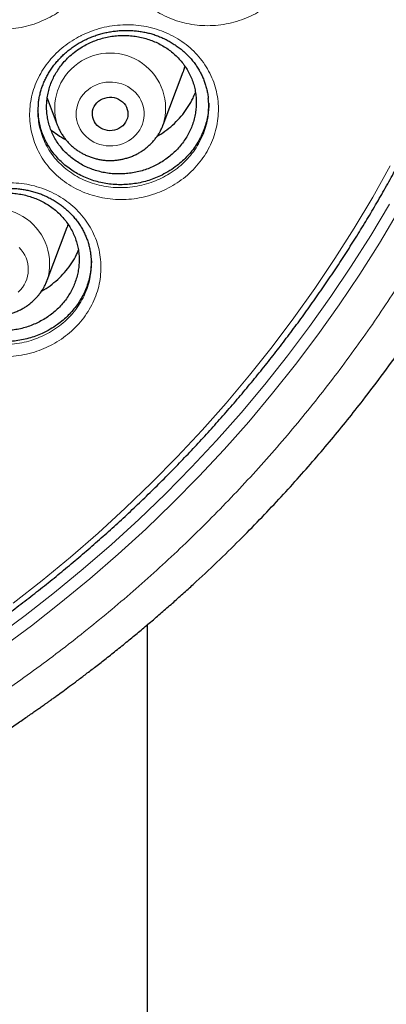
# Model space of a CAD drawing. Header units: millimetres. Extents: x 8 to 969, y 12 to 960.
# Tile 87 of 256: x 386 to 394, y 773 to 795. Entities that reach past the tile are written whole.
import ezdxf

# ---------------------------------------------------------------- set-up
doc = ezdxf.new("R2010")
doc.units = ezdxf.units.MM

msp = doc.modelspace()

# ---------------------------------------------------------------- linework, layer by layer
at = {"color": 7, "linetype": 'Continuous', "lineweight": 30}
for p, q in [((389.28, 792.45), (389.727, 793.638)), ((386.68, 793.045), (386.904, 792.45)), ((386.905, 792.447), (386.904, 792.45)), ((389.28, 792.45), (389.277, 792.441)), ((386.681, 788.967), (387.128, 790.155)), ((388.921, 781.239), (388.921, 635.672))]:
    msp.add_line(p, q, dxfattribs=at)
at = {"color": 7, "linetype": 'Continuous', "lineweight": 30, "flags": 128}
for points in [[(389.768, 793.761), (389.738, 793.667), (389.727, 793.638)], [(388.439, 792.504), (388.409, 792.462), (388.374, 792.424), (388.333, 792.392), (388.288, 792.364), (388.24, 792.343), (388.189, 792.327), (388.137, 792.318), (388.083, 792.316), (388.03, 792.321), (387.978, 792.332), (387.928, 792.349), (387.881, 792.373), (387.837, 792.402), (387.799, 792.436), (387.765, 792.475), (387.737, 792.518), (387.716, 792.564), (387.701, 792.612), (387.694, 792.662), (387.693, 792.712), (387.699, 792.762), (387.713, 792.81), (387.733, 792.857), (387.76, 792.9), (387.793, 792.94), (387.831, 792.975), (387.873, 793.005), (387.92, 793.03), (387.97, 793.048), (388.021, 793.061), (388.074, 793.066), (388.128, 793.065), (388.181, 793.057), (388.232, 793.043), (388.281, 793.022), (388.326, 792.996), (388.367, 792.964), (388.403, 792.927), (388.434, 792.886), (388.459, 792.842), (388.477, 792.794), (388.488, 792.745), (388.492, 792.695), (388.489, 792.645), (388.479, 792.596), (388.462, 792.549), (388.439, 792.504)], [(387.151, 790.22), (387.138, 790.184), (387.128, 790.155)]]:
    msp.add_lwpolyline(points, dxfattribs=at)
at = {"color": 252, "linetype": 'Continuous', "lineweight": 0, "flags": 128}
for points in [[(388.754, 792.333), (388.714, 792.275), (388.668, 792.22), (388.617, 792.171), (388.561, 792.126), (388.5, 792.086), (388.436, 792.052), (388.369, 792.023), (388.299, 792.002), (388.227, 791.986), (388.154, 791.977), (388.08, 791.975), (388.006, 791.979), (387.934, 791.99), (387.862, 792.008), (387.793, 792.032), (387.727, 792.062), (387.664, 792.098), (387.605, 792.14), (387.55, 792.187), (387.501, 792.238), (387.457, 792.294), (387.419, 792.353), (387.387, 792.416), (387.362, 792.481), (387.344, 792.548), (387.333, 792.616), (387.329, 792.685), (387.332, 792.755), (387.342, 792.823), (387.359, 792.891), (387.383, 792.956), (387.413, 793.019), (387.45, 793.079), (387.493, 793.135), (387.542, 793.188), (387.595, 793.235), (387.653, 793.278), (387.716, 793.315), (387.782, 793.346), (387.85, 793.371), (387.922, 793.39), (387.994, 793.402), (388.068, 793.407), (388.141, 793.406), (388.215, 793.398), (388.287, 793.384), (388.357, 793.363), (388.425, 793.336), (388.49, 793.303), (388.551, 793.264), (388.608, 793.22), (388.66, 793.171), (388.706, 793.117), (388.747, 793.059), (388.782, 792.998), (388.811, 792.935), (388.832, 792.868), (388.847, 792.8), (388.855, 792.732), (388.855, 792.662), (388.849, 792.593), (388.835, 792.525), (388.815, 792.459), (388.787, 792.395), (388.754, 792.333)], [(385.916, 781.73), (386.567, 782.238), (387.203, 782.761), (387.824, 783.3), (388.43, 783.854), (389.021, 784.423), (389.595, 785.006), (390.153, 785.603), (390.694, 786.213), (391.218, 786.836), (391.724, 787.472), (392.213, 788.121), (392.683, 788.781), (393.134, 789.452), (393.567, 790.134), (393.98, 790.827), (394.374, 791.53)], [(385.513, 780.955), (386.186, 781.453), (386.845, 781.967), (387.49, 782.497), (388.119, 783.043), (388.733, 783.605), (389.332, 784.181), (389.914, 784.772), (390.479, 785.376), (391.027, 785.995), (391.558, 786.627), (392.071, 787.271), (392.566, 787.928), (393.042, 788.597), (393.5, 789.277), (393.938, 789.968), (394.357, 790.67)], [(394.552, 790.502), (394.13, 789.795), (393.689, 789.099), (393.228, 788.415), (392.749, 787.741), (392.251, 787.08), (391.734, 786.431), (391.2, 785.795), (390.648, 785.172), (390.079, 784.563), (389.493, 783.969), (388.89, 783.389), (388.272, 782.824), (387.638, 782.274), (386.989, 781.74), (386.326, 781.222), (385.648, 780.721)], [(386.051, 789.698), (386.098, 789.645), (386.14, 789.588), (386.176, 789.527), (386.206, 789.464), (386.229, 789.398), (386.245, 789.331), (386.254, 789.262), (386.256, 789.193), (386.251, 789.124), (386.239, 789.056), (386.22, 788.989), (386.194, 788.924), (386.161, 788.862), (386.122, 788.803), (386.078, 788.748)], [(386.078, 788.748), (386.028, 788.697)]]:
    msp.add_lwpolyline(points, dxfattribs=at)
at = {"color": 252, "linetype": 'Continuous', "lineweight": 0}
for centre, radius, start, end in [((388.092, 792.814), 1.243, 342.9754, 197.0246), ((385.493, 789.33), 1.242, 342.948, 197.006)]:
    msp.add_arc(centre, radius, start, end, dxfattribs=at)
for points, knots in [([(365.576, 837.075), (365.079, 837.069), (364.086, 837.058), (362.599, 836.962), (361.118, 836.809), (359.646, 836.595), (358.193, 836.322), (356.764, 835.991), (355.359, 835.606), (353.974, 835.163), (352.601, 834.662), (351.246, 834.103), (349.91, 833.484), (348.604, 832.81), (347.331, 832.083), (346.101, 831.309), (344.915, 830.491), (343.774, 829.63), (342.675, 828.724), (341.611, 827.769), (340.587, 826.765), (339.605, 825.713), (338.674, 824.622), (337.794, 823.494), (336.973, 822.337), (336.211, 821.155), (335.509, 819.951), (334.862, 818.719), (334.27, 817.454), (333.733, 816.159), (333.255, 814.835), (332.839, 813.493), (332.487, 812.134), (332.2, 810.771), (331.978, 809.405), (331.82, 808.04), (331.726, 806.67), (331.694, 805.289), (331.726, 803.9), (331.825, 802.505), (331.988, 801.115), (332.217, 799.734), (332.508, 798.371), (332.86, 797.03), (333.271, 795.712), (333.742, 794.412), (334.276, 793.125), (334.873, 791.853), (335.533, 790.6), (336.251, 789.375), (337.025, 788.18), (337.85, 787.026), (338.723, 785.913), (339.64, 784.843), (340.605, 783.812), (341.624, 782.814), (342.694, 781.853), (343.815, 780.932), (344.978, 780.058), (346.18, 779.233), (347.413, 778.462), (348.673, 777.748), (349.957, 777.089), (351.27, 776.482), (352.618, 775.926), (353.998, 775.423), (355.41, 774.974), (356.841, 774.584), (358.288, 774.253), (359.742, 773.984), (361.197, 773.776), (362.652, 773.628), (364.113, 773.539), (365.585, 773.51), (367.065, 773.54), (368.552, 773.632), (370.033, 773.786), (371.506, 774), (372.958, 774.273), (374.388, 774.604), (375.792, 774.989), (377.178, 775.431), (378.55, 775.932), (379.906, 776.492), (381.242, 777.111), (382.547, 777.785), (383.82, 778.511), (385.051, 779.285), (386.237, 780.104), (387.377, 780.964), (388.477, 781.87), (389.54, 782.826), (390.564, 783.83), (391.546, 784.881), (392.478, 785.972), (393.357, 787.101), (394.178, 788.258), (394.94, 789.44), (395.643, 790.644), (396.289, 791.876), (396.882, 793.14), (397.418, 794.436), (397.897, 795.76), (398.312, 797.102), (398.665, 798.461), (398.951, 799.824), (399.173, 801.19), (399.331, 802.555), (399.426, 803.925), (399.458, 805.306), (399.425, 806.695), (399.327, 808.09), (399.163, 809.48), (398.935, 810.861), (398.643, 812.224), (398.291, 813.565), (397.88, 814.883), (397.409, 816.183), (396.875, 817.47), (396.278, 818.742), (395.618, 819.995), (394.901, 821.22), (394.126, 822.415), (393.301, 823.569), (392.429, 824.682), (391.511, 825.751), (390.546, 826.783), (389.527, 827.781), (388.457, 828.742), (387.336, 829.663), (386.174, 830.537), (384.971, 831.362), (383.738, 832.132), (382.478, 832.847), (381.194, 833.506), (379.881, 834.113), (378.533, 834.669), (377.153, 835.172), (375.742, 835.621), (374.311, 836.011), (372.863, 836.342), (371.41, 836.61), (369.954, 836.819), (368.499, 836.966), (367.039, 837.058), (366.063, 837.07), (365.576, 837.075)], [0, 0, 0, 0, 0.007, 0.014, 0.021, 0.028, 0.035, 0.041875, 0.04875, 0.055625, 0.0625, 0.0695, 0.0765, 0.0835, 0.0905, 0.0975, 0.104375, 0.11125, 0.118125, 0.125, 0.132, 0.139, 0.146, 0.153, 0.16, 0.166875, 0.17375, 0.180625, 0.1875, 0.1945, 0.2015, 0.2085, 0.2155, 0.2225, 0.229375, 0.23625, 0.243125, 0.25, 0.257, 0.264, 0.271, 0.278, 0.285, 0.291875, 0.29875, 0.305625, 0.3125, 0.3195, 0.3265, 0.3335, 0.3405, 0.3475, 0.354375, 0.36125, 0.368125, 0.375, 0.382, 0.389, 0.396, 0.403, 0.41, 0.416875, 0.42375, 0.430625, 0.4375, 0.4445, 0.4515, 0.4585, 0.4655, 0.4725, 0.479375, 0.48625, 0.493125, 0.5, 0.507, 0.514, 0.521, 0.528, 0.535, 0.541875, 0.54875, 0.555625, 0.5625, 0.5695, 0.5765, 0.5835, 0.5905, 0.5975, 0.604375, 0.61125, 0.618125, 0.625, 0.632, 0.639, 0.646, 0.653, 0.66, 0.666875, 0.67375, 0.680625, 0.6875, 0.6945, 0.7015, 0.7085, 0.7155, 0.7225, 0.729375, 0.73625, 0.743125, 0.75, 0.757, 0.764, 0.771, 0.778, 0.785, 0.791875, 0.79875, 0.805625, 0.8125, 0.8195, 0.8265, 0.8335, 0.8405, 0.8475, 0.854375, 0.86125, 0.868125, 0.875, 0.882, 0.889, 0.896, 0.903, 0.91, 0.916875, 0.92375, 0.930625, 0.9375, 0.9445, 0.9515, 0.9585, 0.9655, 0.9725, 0.979375, 0.98625, 0.993125, 1, 1, 1, 1]), ([(389.315, 798.327), (389.323, 798.331), (389.401, 798.373), (389.554, 798.444), (389.78, 798.522), (390.013, 798.576), (390.25, 798.605), (390.489, 798.61), (390.725, 798.59), (390.957, 798.544), (391.181, 798.475), (391.395, 798.383), (391.595, 798.268), (391.78, 798.133), (391.947, 797.979), (392.092, 797.808), (392.216, 797.622), (392.317, 797.424), (392.392, 797.216), (392.441, 797), (392.464, 796.78), (392.46, 796.558), (392.429, 796.338), (392.373, 796.121), (392.29, 795.911), (392.183, 795.71), (392.053, 795.52), (391.901, 795.345), (391.729, 795.187), (391.546, 795.049), (391.352, 794.934), (391.148, 794.838), (390.927, 794.76), (390.694, 794.704), (390.456, 794.672), (390.217, 794.666), (389.981, 794.685), (389.748, 794.728), (389.523, 794.796), (389.308, 794.887), (389.106, 795), (388.921, 795.134), (388.753, 795.287), (388.605, 795.457), (388.48, 795.642), (388.378, 795.84), (388.301, 796.047), (388.25, 796.262), (388.225, 796.482), (388.227, 796.704), (388.257, 796.925), (388.312, 797.142), (388.393, 797.352), (388.499, 797.554), (388.627, 797.744), (388.775, 797.918), (388.94, 798.073), (389.119, 798.212), (389.25, 798.289), (389.315, 798.327)], [0, 0, 0, 0, 0.0021, 0.019988, 0.037934, 0.055822, 0.073719, 0.091673, 0.109571, 0.127462, 0.14541, 0.163302, 0.181239, 0.199233, 0.217171, 0.235047, 0.25298, 0.270856, 0.288766, 0.306731, 0.324641, 0.342482, 0.360379, 0.378221, 0.396081, 0.413998, 0.431859, 0.449693, 0.467584, 0.485419, 0.501955, 0.518491, 0.536459, 0.554483, 0.572448, 0.590339, 0.608287, 0.626176, 0.644126, 0.662133, 0.680082, 0.697992, 0.715959, 0.733869, 0.751781, 0.769751, 0.787663, 0.805539, 0.823471, 0.841347, 0.859203, 0.877116, 0.894971, 0.912787, 0.930658, 0.948471, 0.965631, 0.982841, 1, 1, 1, 1]), ([(384.736, 798.273), (384.742, 798.276), (384.819, 798.315), (384.971, 798.382), (385.199, 798.454), (385.433, 798.503), (385.67, 798.527), (385.909, 798.526), (386.145, 798.501), (386.375, 798.45), (386.598, 798.376), (386.809, 798.279), (387.007, 798.16), (387.189, 798.02), (387.352, 797.863), (387.495, 797.688), (387.615, 797.5), (387.711, 797.3), (387.782, 797.09), (387.827, 796.873), (387.846, 796.653), (387.837, 796.431), (387.803, 796.212), (387.742, 795.996), (387.655, 795.788), (387.544, 795.589), (387.41, 795.403), (387.255, 795.231), (387.081, 795.077), (386.894, 794.944), (386.699, 794.833), (386.492, 794.741), (386.271, 794.668), (386.036, 794.618), (385.798, 794.591), (385.559, 794.591), (385.323, 794.615), (385.092, 794.663), (384.868, 794.736), (384.655, 794.832), (384.456, 794.949), (384.273, 795.088), (384.109, 795.244), (383.965, 795.417), (383.843, 795.605), (383.745, 795.805), (383.672, 796.014), (383.626, 796.23), (383.605, 796.451), (383.612, 796.672), (383.645, 796.892), (383.705, 797.108), (383.79, 797.317), (383.899, 797.516), (384.031, 797.702), (384.183, 797.874), (384.353, 798.026), (384.536, 798.162), (384.669, 798.236), (384.736, 798.273)], [0, 0, 0, 0, 0.001655, 0.019544, 0.037491, 0.05538, 0.073273, 0.091223, 0.109117, 0.126998, 0.144936, 0.162818, 0.180746, 0.198731, 0.216658, 0.234529, 0.252456, 0.270326, 0.288235, 0.306202, 0.324112, 0.341959, 0.359864, 0.377712, 0.395582, 0.41351, 0.43138, 0.449224, 0.467123, 0.484967, 0.501514, 0.51806, 0.536024, 0.554044, 0.572005, 0.589891, 0.607833, 0.625717, 0.643658, 0.661655, 0.679596, 0.697496, 0.715452, 0.733352, 0.75126, 0.769227, 0.787135, 0.805013, 0.822948, 0.840826, 0.858689, 0.876609, 0.894472, 0.912297, 0.930178, 0.948001, 0.965318, 0.982685, 1, 1, 1, 1]), ([(387.434, 794.444), (387.441, 794.448), (387.519, 794.487), (387.673, 794.552), (387.901, 794.623), (388.136, 794.67), (388.374, 794.691), (388.612, 794.689), (388.848, 794.662), (389.078, 794.61), (389.299, 794.534), (389.51, 794.436), (389.706, 794.316), (389.886, 794.176), (390.047, 794.018), (390.187, 793.843), (390.305, 793.654), (390.399, 793.454), (390.467, 793.245), (390.509, 793.029), (390.525, 792.809), (390.513, 792.588), (390.475, 792.37), (390.411, 792.156), (390.322, 791.949), (390.208, 791.752), (390.072, 791.568), (389.914, 791.398), (389.738, 791.245), (389.549, 791.114), (389.353, 791.006), (389.145, 790.916), (388.922, 790.845), (388.687, 790.796), (388.449, 790.772), (388.21, 790.773), (387.974, 790.799), (387.744, 790.849), (387.521, 790.923), (387.309, 791.02), (387.112, 791.138), (386.931, 791.277), (386.768, 791.434), (386.626, 791.608), (386.507, 791.796), (386.412, 791.996), (386.342, 792.205), (386.298, 792.42), (386.281, 792.64), (386.29, 792.86), (386.327, 793.079), (386.389, 793.294), (386.477, 793.501), (386.589, 793.698), (386.724, 793.883), (386.878, 794.052), (387.049, 794.202), (387.233, 794.335), (387.367, 794.408), (387.434, 794.444)], [0, 0, 0, 0, 0.0018591, 0.0197387, 0.0376755, 0.0555554, 0.073442, 0.0913859, 0.109273, 0.1271558, 0.1450957, 0.1629794, 0.1809145, 0.1989077, 0.2168428, 0.2347252, 0.2526625, 0.2705437, 0.288463, 0.3064391, 0.3243573, 0.342209, 0.3601177, 0.3779694, 0.3958351, 0.4137584, 0.4316247, 0.4494583, 0.467349, 0.4851828, 0.5017124, 0.5182424, 0.5362008, 0.554216, 0.5721723, 0.5900535, 0.6079907, 0.6258708, 0.6438145, 0.6618157, 0.6797591, 0.697669, 0.7156354, 0.7335453, 0.7514643, 0.769442, 0.7873603, 0.805247, 0.8231898, 0.8410755, 0.8589406, 0.8768623, 0.8947261, 0.9125461, 0.9304209, 0.9482383, 0.9654751, 0.9827631, 1, 1, 1, 1]), ([(386.483, 792.581), (386.484, 792.561), (386.49, 792.476), (386.524, 792.327), (386.586, 792.138), (386.672, 791.958), (386.78, 791.789), (386.909, 791.632), (387.055, 791.491), (387.219, 791.366), (387.398, 791.259), (387.59, 791.172), (387.791, 791.106), (388, 791.062), (388.213, 791.039), (388.429, 791.039), (388.645, 791.061), (388.857, 791.106), (389.059, 791.17), (389.247, 791.252), (389.425, 791.351), (389.595, 791.469), (389.755, 791.608), (389.897, 791.761), (390.021, 791.929), (390.124, 792.107), (390.206, 792.294), (390.261, 792.488), (390.29, 792.622), (390.294, 792.691), (390.294, 792.694)], [0, 0, 0, 0, 0.011241, 0.049373, 0.087578, 0.125902, 0.164106, 0.202292, 0.240602, 0.278789, 0.317045, 0.355423, 0.39368, 0.431809, 0.47006, 0.508192, 0.546474, 0.584883, 0.623171, 0.658399, 0.693628, 0.73165, 0.769793, 0.807815, 0.845904, 0.884113, 0.922201, 0.960262, 0.998445, 1, 1, 1, 1]), ([(384.864, 790.939), (384.871, 790.941), (384.949, 790.977), (385.104, 791.036), (385.334, 791.099), (385.57, 791.138), (385.808, 791.152), (386.046, 791.142), (386.28, 791.107), (386.508, 791.048), (386.726, 790.965), (386.933, 790.861), (387.125, 790.735), (387.3, 790.59), (387.455, 790.427), (387.589, 790.248), (387.7, 790.057), (387.787, 789.855), (387.847, 789.644), (387.882, 789.427), (387.89, 789.208), (387.87, 788.989), (387.825, 788.773), (387.753, 788.562), (387.656, 788.359), (387.536, 788.167), (387.393, 787.987), (387.229, 787.824), (387.048, 787.677), (386.855, 787.553), (386.655, 787.452), (386.444, 787.369), (386.219, 787.306), (385.983, 787.265), (385.744, 787.249), (385.506, 787.258), (385.271, 787.291), (385.042, 787.348), (384.823, 787.429), (384.615, 787.533), (384.422, 787.657), (384.246, 787.801), (384.089, 787.963), (383.953, 788.14), (383.841, 788.331), (383.753, 788.533), (383.69, 788.743), (383.654, 788.959), (383.645, 789.178), (383.662, 789.398), (383.706, 789.614), (383.776, 789.826), (383.871, 790.029), (383.991, 790.222), (384.132, 790.402), (384.292, 790.565), (384.469, 790.71), (384.658, 790.837), (384.796, 790.905), (384.864, 790.939)], [0, 0, 0, 0, 0.001571, 0.019444, 0.037374, 0.055248, 0.073124, 0.091059, 0.108936, 0.126809, 0.144739, 0.162613, 0.180543, 0.198532, 0.216462, 0.234347, 0.252287, 0.27017, 0.288097, 0.306081, 0.324008, 0.34187, 0.359789, 0.377651, 0.395526, 0.413457, 0.431332, 0.449168, 0.467061, 0.484896, 0.501425, 0.517953, 0.535903, 0.553909, 0.571856, 0.589727, 0.607655, 0.625525, 0.643461, 0.661454, 0.67939, 0.697297, 0.71526, 0.733167, 0.75109, 0.769072, 0.786996, 0.804891, 0.822843, 0.840738, 0.858612, 0.876544, 0.894418, 0.912244, 0.930125, 0.947949, 0.965283, 0.982667, 1, 1, 1, 1]), ([(383.845, 789.069), (383.845, 789.065), (383.848, 788.996), (383.876, 788.862), (383.931, 788.672), (384.011, 788.49), (384.112, 788.318), (384.235, 788.158), (384.377, 788.013), (384.536, 787.883), (384.711, 787.771), (384.899, 787.678), (385.097, 787.606), (385.304, 787.555), (385.517, 787.525), (385.732, 787.518), (385.948, 787.533), (386.162, 787.571), (386.366, 787.628), (386.557, 787.703), (386.738, 787.795), (386.912, 787.908), (387.077, 788.04), (387.225, 788.188), (387.354, 788.351), (387.463, 788.525), (387.551, 788.708), (387.615, 788.899), (387.651, 789.054), (387.658, 789.144), (387.66, 789.169)], [0, 0, 0, 0, 0.0022698, 0.0402813, 0.0783506, 0.1165455, 0.1546172, 0.1926545, 0.2308126, 0.2688511, 0.3069492, 0.3451679, 0.3832653, 0.4212313, 0.4593192, 0.4972882, 0.5354085, 0.5736543, 0.6117799, 0.6468746, 0.6819692, 0.7198544, 0.7578604, 0.7957457, 0.8337081, 0.8717946, 0.9097586, 0.9477003, 0.9857634, 1, 1, 1, 1])]:
    msp.add_open_spline(points, degree=3, knots=knots, dxfattribs=at)
at = {"color": 7, "linetype": 'Continuous', "lineweight": 30}
for points, knots in [([(330.724, 807.982), (330.722, 807.946), (330.716, 807.869), (330.709, 807.752), (330.701, 807.626), (330.693, 807.492), (330.684, 807.346), (330.676, 807.188), (330.668, 807.017), (330.661, 806.823), (330.653, 806.604), (330.647, 806.359), (330.642, 806.097), (330.64, 805.818), (330.64, 805.524), (330.643, 805.213), (330.65, 804.887), (330.66, 804.57), (330.673, 804.268), (330.687, 803.993), (330.703, 803.731), (330.719, 803.487), (330.736, 803.262), (330.753, 803.057), (330.77, 802.873), (330.785, 802.709), (330.8, 802.567), (330.812, 802.446), (330.823, 802.345), (330.832, 802.265), (330.838, 802.209), (330.843, 802.171), (330.846, 802.142), (330.85, 802.107), (330.856, 802.061), (330.862, 802.004), (330.872, 801.924), (330.886, 801.814), (330.904, 801.672), (330.926, 801.512), (330.95, 801.335), (330.977, 801.15), (331.006, 800.959), (331.036, 800.769), (331.068, 800.579), (331.1, 800.39), (331.153, 800.092), (331.229, 799.688), (331.33, 799.197), (331.435, 798.726), (331.544, 798.269), (331.662, 797.806), (331.77, 797.406), (331.865, 797.07), (331.944, 796.801), (332.026, 796.53), (332.103, 796.284), (332.171, 796.073), (332.226, 795.905), (332.273, 795.763), (332.311, 795.651), (332.34, 795.567), (332.361, 795.507), (332.379, 795.453), (332.4, 795.395), (332.425, 795.321), (332.457, 795.232), (332.495, 795.127), (332.538, 795.006), (332.592, 794.859), (332.657, 794.685), (332.735, 794.481), (332.823, 794.256), (332.919, 794.014), (333.021, 793.764), (333.125, 793.517), (333.255, 793.214), (333.41, 792.861), (333.592, 792.465), (333.763, 792.106), (333.922, 791.781), (334.069, 791.489), (334.211, 791.216), (334.345, 790.961), (334.473, 790.724), (334.674, 790.358), (334.958, 789.859), (335.24, 789.389), (335.428, 789.085), (335.517, 788.943), (335.606, 788.802), (335.697, 788.661), (335.788, 788.52), (335.878, 788.382), (335.96, 788.258), (336.03, 788.154), (336.085, 788.072), (336.128, 788.009), (336.161, 787.961), (336.19, 787.918), (336.223, 787.869), (336.269, 787.803), (336.328, 787.718), (336.401, 787.613), (336.487, 787.491), (336.587, 787.35), (336.693, 787.202), (336.805, 787.049), (336.92, 786.892), (337.046, 786.723), (337.182, 786.543), (337.328, 786.353), (337.548, 786.07), (337.838, 785.708), (338.183, 785.291), (338.51, 784.909), (338.817, 784.559), (339.116, 784.228), (339.405, 783.916), (339.683, 783.624), (339.949, 783.351), (340.202, 783.096), (340.444, 782.858), (340.689, 782.622), (340.94, 782.385), (341.204, 782.141), (341.471, 781.898), (341.746, 781.655), (342.029, 781.41), (342.297, 781.182), (342.552, 780.971), (342.79, 780.776), (343.033, 780.581), (343.281, 780.386), (343.532, 780.192), (343.753, 780.025), (343.937, 779.888), (344.078, 779.784), (344.204, 779.692), (344.315, 779.612), (344.406, 779.547), (344.478, 779.495), (344.53, 779.458), (344.571, 779.429), (344.605, 779.405), (344.648, 779.375), (344.709, 779.332), (344.79, 779.276), (344.888, 779.207), (345.005, 779.127), (345.139, 779.035), (345.292, 778.932), (345.594, 778.731), (346.046, 778.438), (346.652, 778.062), (347.277, 777.692), (347.921, 777.328), (348.581, 776.973), (349.256, 776.628), (349.945, 776.295), (350.646, 775.974), (351.389, 775.653), (352.166, 775.338), (352.978, 775.032), (353.786, 774.75), (354.588, 774.49), (355.38, 774.253), (356.161, 774.039), (356.931, 773.846), (357.699, 773.67), (358.503, 773.505), (359.345, 773.35), (360.227, 773.211), (361.112, 773.093), (362, 772.995), (362.891, 772.92), (363.783, 772.865), (364.676, 772.833), (365.57, 772.822), (366.464, 772.832), (367.357, 772.865), (368.25, 772.919), (369.14, 772.994), (370.028, 773.091), (370.914, 773.209), (371.799, 773.349), (372.653, 773.505), (373.474, 773.675), (374.264, 773.856), (375.053, 774.056), (375.839, 774.273), (376.617, 774.507), (377.39, 774.758), (378.16, 775.028), (378.937, 775.32), (379.666, 775.613), (380.348, 775.905), (380.982, 776.191), (381.619, 776.493), (382.155, 776.76), (382.591, 776.986), (382.927, 777.165), (383.263, 777.349), (383.6, 777.537), (383.932, 777.728), (384.254, 777.917), (384.558, 778.1), (384.843, 778.275), (385.108, 778.442), (385.356, 778.601), (385.585, 778.75), (385.775, 778.876), (385.931, 778.98), (386.055, 779.064), (386.171, 779.144), (386.279, 779.218), (386.378, 779.287), (386.466, 779.349), (386.535, 779.397), (386.587, 779.434), (386.631, 779.465), (386.681, 779.501), (386.743, 779.545), (386.814, 779.596), (386.911, 779.666), (387.035, 779.756), (387.189, 779.869), (387.364, 779.999), (387.559, 780.147), (387.776, 780.313), (388.01, 780.495), (388.26, 780.694), (388.511, 780.897), (388.759, 781.103), (389.001, 781.306), (389.245, 781.515), (389.486, 781.726), (389.723, 781.937), (390.058, 782.241), (390.483, 782.639), (390.978, 783.123), (391.441, 783.594), (391.873, 784.051), (392.286, 784.503), (392.679, 784.95), (393.054, 785.392), (393.414, 785.833), (393.808, 786.33), (394.233, 786.89), (394.685, 787.516), (395.122, 788.151), (395.522, 788.762), (395.888, 789.349), (396.224, 789.912), (396.551, 790.489), (396.872, 791.081), (397.186, 791.691), (397.433, 792.198), (397.62, 792.597), (397.75, 792.882), (397.878, 793.17), (398.003, 793.462), (398.126, 793.755), (398.241, 794.035), (398.343, 794.293), (398.433, 794.524), (398.512, 794.732), (398.58, 794.917), (398.632, 795.059), (398.67, 795.165), (398.697, 795.239), (398.72, 795.305), (398.741, 795.364), (398.759, 795.416), (398.776, 795.464), (398.794, 795.516), (398.816, 795.58), (398.844, 795.663), (398.879, 795.765), (398.919, 795.884), (398.964, 796.023), (399.015, 796.179), (399.118, 796.505), (399.265, 796.989), (399.442, 797.623), (399.589, 798.193), (399.711, 798.702), (399.812, 799.156), (399.906, 799.61), (399.977, 799.974), (400.026, 800.248), (400.058, 800.43), (400.089, 800.612), (400.119, 800.796), (400.148, 800.98), (400.176, 801.164), (400.202, 801.342), (400.226, 801.511), (400.246, 801.664), (400.264, 801.799), (400.278, 801.915), (400.29, 802.012), (400.299, 802.086), (400.305, 802.137), (400.309, 802.175), (400.314, 802.215), (400.319, 802.267), (400.327, 802.332), (400.336, 802.422), (400.349, 802.541), (400.364, 802.692), (400.381, 802.868), (400.399, 803.068), (400.416, 803.273), (400.432, 803.482), (400.446, 803.691), (400.46, 803.914), (400.473, 804.15), (400.486, 804.441), (400.498, 804.773), (400.507, 805.139), (400.511, 805.485), (400.512, 805.812), (400.509, 806.118), (400.503, 806.405), (400.496, 806.662), (400.488, 806.891), (400.48, 807.093), (400.47, 807.28), (400.461, 807.452), (400.452, 807.606), (400.443, 807.746), (400.435, 807.869), (400.429, 807.946), (400.427, 807.982)], [0, 0, 0, 0, 0.0009265, 0.0020153, 0.0031174, 0.0043621, 0.0057274, 0.0072008, 0.0087824, 0.0104719, 0.012602, 0.0148824, 0.0173128, 0.0198934, 0.0226243, 0.0255053, 0.0285362, 0.0317174, 0.0343222, 0.0369399, 0.0393797, 0.0416333, 0.0437365, 0.0456467, 0.0473639, 0.0488881, 0.0502193, 0.0513387, 0.052272, 0.053019, 0.0535799, 0.0538504, 0.0540754, 0.0544002, 0.0548373, 0.0553629, 0.0559711, 0.0570941, 0.0584214, 0.059953, 0.0615834, 0.0633624, 0.0651515, 0.0669351, 0.0687133, 0.0704859, 0.0722532, 0.077085, 0.0818755, 0.0861274, 0.0904466, 0.094855, 0.0993527, 0.1019104, 0.1044962, 0.1071098, 0.1097355, 0.1116079, 0.113235, 0.1146171, 0.1157541, 0.1164872, 0.1170635, 0.1175078, 0.1180599, 0.1187797, 0.1196483, 0.1206749, 0.1218595, 0.1232023, 0.1249869, 0.126991, 0.1292143, 0.131657, 0.1341868, 0.1366497, 0.1390459, 0.1432653, 0.1472597, 0.1510293, 0.1542052, 0.1572019, 0.1600193, 0.1626578, 0.165117, 0.1674012, 0.1741097, 0.1808608, 0.1823823, 0.183906, 0.1854317, 0.1869596, 0.1884897, 0.190022, 0.191458, 0.1925529, 0.1934491, 0.1941466, 0.1946454, 0.1950304, 0.1955623, 0.1962602, 0.1972212, 0.1983844, 0.1997499, 0.2013177, 0.2030878, 0.2047173, 0.2064873, 0.2083976, 0.2104486, 0.2126399, 0.2149324, 0.2202022, 0.225249, 0.2296435, 0.2338538, 0.2378798, 0.2417217, 0.2453793, 0.2487924, 0.2520279, 0.2550857, 0.2579661, 0.2612152, 0.2644013, 0.2676431, 0.270941, 0.2742946, 0.2777042, 0.2804224, 0.2831752, 0.2859624, 0.2887842, 0.2916405, 0.2944835, 0.2962188, 0.2977831, 0.2991766, 0.3003994, 0.3014513, 0.302158, 0.3027561, 0.3031811, 0.3034857, 0.3038939, 0.3045841, 0.3054644, 0.3065349, 0.3077957, 0.3092466, 0.3108877, 0.3127189, 0.3189409, 0.3252774, 0.3317279, 0.3382924, 0.3449709, 0.3516409, 0.358421, 0.3652789, 0.3720702, 0.3798228, 0.3874625, 0.3949893, 0.4024031, 0.4097041, 0.4167651, 0.4237174, 0.4305937, 0.4374673, 0.445278, 0.4530885, 0.4608989, 0.4687091, 0.4765191, 0.484329, 0.492139, 0.4999491, 0.5077592, 0.5155692, 0.5233791, 0.5311891, 0.5389993, 0.5468107, 0.5546458, 0.5625139, 0.5695915, 0.5766955, 0.5838259, 0.5909825, 0.5981656, 0.6052461, 0.6124054, 0.619708, 0.6271539, 0.6332004, 0.6393382, 0.6455674, 0.6518881, 0.6552355, 0.6586079, 0.6620055, 0.6654281, 0.6688726, 0.6722061, 0.6753597, 0.6783332, 0.6811266, 0.6837399, 0.6861731, 0.6884262, 0.6898422, 0.6911765, 0.692429, 0.6935999, 0.6946891, 0.6956708, 0.6964567, 0.6969554, 0.6973713, 0.69791, 0.6985897, 0.699389, 0.7002639, 0.7017888, 0.7034971, 0.7053888, 0.7076192, 0.71006, 0.7127115, 0.7155736, 0.7186462, 0.7213676, 0.7242342, 0.7271406, 0.7300172, 0.732864, 0.7356811, 0.7422038, 0.7485608, 0.7543803, 0.7600537, 0.7655814, 0.770963, 0.7761988, 0.7813169, 0.7864235, 0.7934424, 0.8004583, 0.8074712, 0.814481, 0.8204264, 0.8263792, 0.8324266, 0.83859, 0.8448692, 0.8512645, 0.8541151, 0.8569883, 0.859884, 0.8628021, 0.8657425, 0.868642, 0.8711514, 0.8734293, 0.8754757, 0.8772902, 0.8788731, 0.8796676, 0.8803876, 0.8810332, 0.8816046, 0.8821122, 0.8825623, 0.8830175, 0.883627, 0.884438, 0.8854254, 0.8865894, 0.8879297, 0.8894465, 0.891139, 0.8973602, 0.9034228, 0.9093267, 0.9136504, 0.9179034, 0.9221769, 0.9264834, 0.9281842, 0.9298902, 0.9316011, 0.9333171, 0.9350383, 0.9367645, 0.9384775, 0.9400471, 0.9414914, 0.9427553, 0.9438392, 0.9447429, 0.9454653, 0.9458958, 0.9461788, 0.9465358, 0.9470179, 0.9476253, 0.9483578, 0.9495394, 0.9509471, 0.9525809, 0.9544408, 0.9565268, 0.9583244, 0.9602615, 0.9623382, 0.9645545, 0.9668446, 0.9704216, 0.9738153, 0.977026, 0.9800537, 0.9828983, 0.9855597, 0.988038, 0.9900562, 0.9919342, 0.993672, 0.9952697, 0.9967184, 0.9979847, 0.9990735, 1, 1, 1, 1]), ([(333.227, 802.424), (333.241, 802.296), (333.27, 802.026), (333.321, 801.615), (333.38, 801.191), (333.446, 800.767), (333.518, 800.344), (333.596, 799.922), (333.681, 799.501), (333.772, 799.081), (333.869, 798.663), (333.972, 798.246), (334.082, 797.83), (334.198, 797.416), (334.32, 797.003), (334.448, 796.592), (334.582, 796.183), (334.722, 795.775), (334.869, 795.37), (335.021, 794.966), (335.18, 794.565), (335.344, 794.165), (335.515, 793.768), (335.691, 793.373), (335.874, 792.98), (336.062, 792.59), (336.256, 792.202), (336.456, 791.817), (336.661, 791.435), (336.872, 791.055), (337.089, 790.679), (337.312, 790.305), (337.54, 789.934), (337.773, 789.566), (338.013, 789.201), (338.257, 788.839), (338.507, 788.481), (338.762, 788.126), (339.023, 787.774), (339.288, 787.426), (339.559, 787.081), (339.835, 786.74), (340.117, 786.403), (340.403, 786.069), (340.694, 785.74), (340.99, 785.414), (341.291, 785.092), (341.596, 784.774), (341.907, 784.46), (342.222, 784.15), (342.542, 783.844), (342.866, 783.543), (343.194, 783.246), (343.528, 782.953), (343.865, 782.665), (344.207, 782.381), (344.553, 782.101), (344.903, 781.827), (345.257, 781.557), (345.615, 781.291), (345.977, 781.03), (346.343, 780.775), (346.713, 780.524), (347.086, 780.277), (347.463, 780.036), (347.844, 779.8), (348.228, 779.569), (348.616, 779.343), (349.007, 779.122), (349.401, 778.906), (349.799, 778.696), (350.199, 778.49), (350.603, 778.29), (351.009, 778.096), (351.418, 777.906), (351.831, 777.723), (352.246, 777.544), (352.663, 777.371), (353.083, 777.204), (353.506, 777.042), (353.93, 776.886), (354.358, 776.735), (354.787, 776.59), (355.219, 776.451), (355.652, 776.317), (356.088, 776.189), (356.525, 776.067), (356.964, 775.951), (357.405, 775.84), (357.848, 775.735), (358.292, 775.636), (358.737, 775.543), (359.184, 775.456), (359.632, 775.375), (360.081, 775.299), (360.532, 775.23), (360.983, 775.167), (361.435, 775.109), (361.888, 775.057), (362.342, 775.012), (362.796, 774.972), (363.251, 774.939), (363.707, 774.911), (364.162, 774.889), (364.619, 774.874), (365.075, 774.864), (365.531, 774.86), (365.987, 774.863), (366.444, 774.871), (366.9, 774.886), (367.356, 774.906), (367.811, 774.933), (368.266, 774.965), (368.721, 775.004), (369.175, 775.048), (369.628, 775.098), (370.08, 775.155), (370.532, 775.217), (370.982, 775.285), (371.432, 775.36), (371.88, 775.44), (372.327, 775.526), (372.773, 775.618), (373.217, 775.716), (373.66, 775.819), (374.101, 775.929), (374.541, 776.044), (374.978, 776.165), (375.414, 776.292), (375.848, 776.424), (376.28, 776.562), (376.71, 776.706), (377.138, 776.856), (377.563, 777.011), (377.986, 777.172), (378.407, 777.338), (378.825, 777.51), (379.24, 777.687), (379.653, 777.87), (380.063, 778.058), (380.47, 778.252), (380.874, 778.451), (381.275, 778.655), (381.673, 778.865), (382.068, 779.079), (382.459, 779.299), (382.848, 779.524), (383.233, 779.755), (383.614, 779.99), (383.992, 780.23), (384.366, 780.475), (384.736, 780.725), (385.103, 780.98), (385.466, 781.24), (385.825, 781.505), (386.18, 781.774), (386.531, 782.048), (386.878, 782.326), (387.22, 782.609), (387.558, 782.896), (387.892, 783.188), (388.222, 783.485), (388.547, 783.785), (388.868, 784.09), (389.184, 784.399), (389.495, 784.712), (389.801, 785.03), (390.103, 785.351), (390.4, 785.676), (390.692, 786.005), (390.979, 786.338), (391.262, 786.675), (391.539, 787.015), (391.811, 787.359), (392.077, 787.706), (392.339, 788.057), (392.595, 788.412), (392.846, 788.77), (393.092, 789.131), (393.332, 789.495), (393.567, 789.862), (393.796, 790.232), (394.019, 790.606), (394.237, 790.982), (394.45, 791.361), (394.656, 791.743), (394.857, 792.128), (395.052, 792.515), (395.242, 792.904), (395.425, 793.297), (395.603, 793.691), (395.774, 794.088), (395.94, 794.487), (396.1, 794.888), (396.253, 795.291), (396.401, 795.697), (396.543, 796.104), (396.678, 796.513), (396.807, 796.924), (396.931, 797.336), (397.048, 797.75), (397.158, 798.165), (397.263, 798.582), (397.361, 799), (397.453, 799.42), (397.539, 799.841), (397.619, 800.262), (397.692, 800.685), (397.759, 801.109), (397.819, 801.533), (397.873, 801.958), (397.91, 802.277), (397.927, 802.454), (397.93, 802.489)], [0, 0, 0, 0, 0.004275, 0.009032, 0.013789, 0.018546, 0.023303, 0.02806, 0.032817, 0.037574, 0.042332, 0.047089, 0.051846, 0.056603, 0.06136, 0.066118, 0.070875, 0.075632, 0.08039, 0.085147, 0.089905, 0.094662, 0.099419, 0.104177, 0.108935, 0.113692, 0.11845, 0.123207, 0.127965, 0.132723, 0.137481, 0.142239, 0.146996, 0.151754, 0.156512, 0.16127, 0.166028, 0.170786, 0.175545, 0.180303, 0.185061, 0.189819, 0.194577, 0.199336, 0.204094, 0.208852, 0.213611, 0.218369, 0.223128, 0.227886, 0.232645, 0.237404, 0.242162, 0.246921, 0.25168, 0.256438, 0.261197, 0.265956, 0.270715, 0.275474, 0.280233, 0.284992, 0.289751, 0.29451, 0.299269, 0.304028, 0.308787, 0.313546, 0.318305, 0.323065, 0.327824, 0.332583, 0.337342, 0.342102, 0.346861, 0.35162, 0.35638, 0.361139, 0.365899, 0.370658, 0.375418, 0.380177, 0.384937, 0.389696, 0.394456, 0.399215, 0.403975, 0.408734, 0.413494, 0.418253, 0.423013, 0.427773, 0.432532, 0.437292, 0.442052, 0.446811, 0.451571, 0.456331, 0.46109, 0.46585, 0.47061, 0.475369, 0.480129, 0.484889, 0.489649, 0.494408, 0.499168, 0.503928, 0.508687, 0.513447, 0.518207, 0.522967, 0.527726, 0.532486, 0.537246, 0.542005, 0.546765, 0.551525, 0.556285, 0.561044, 0.565804, 0.570564, 0.575323, 0.580083, 0.584843, 0.589602, 0.594362, 0.599121, 0.603881, 0.608641, 0.6134, 0.61816, 0.622919, 0.627679, 0.632438, 0.637198, 0.641957, 0.646717, 0.651476, 0.656236, 0.660995, 0.665754, 0.670514, 0.675273, 0.680032, 0.684792, 0.689551, 0.69431, 0.699069, 0.703829, 0.708588, 0.713347, 0.718106, 0.722865, 0.727624, 0.732383, 0.737142, 0.741901, 0.74666, 0.751419, 0.756177, 0.760936, 0.765695, 0.770454, 0.775212, 0.779971, 0.78473, 0.789488, 0.794247, 0.799005, 0.803764, 0.808522, 0.813281, 0.818039, 0.822797, 0.827555, 0.832314, 0.837072, 0.84183, 0.846588, 0.851346, 0.856104, 0.860862, 0.86562, 0.870378, 0.875136, 0.879893, 0.884651, 0.889409, 0.894167, 0.898924, 0.903682, 0.90844, 0.913197, 0.917954, 0.922712, 0.927469, 0.932227, 0.936984, 0.941741, 0.946499, 0.951256, 0.956013, 0.960771, 0.965528, 0.970285, 0.975042, 0.979799, 0.984556, 0.989314, 0.994071, 0.998828, 1, 1, 1, 1]), ([(387.529, 794.352), (387.546, 794.359), (387.595, 794.383), (387.678, 794.418), (387.78, 794.455), (387.885, 794.487), (387.992, 794.514), (388.101, 794.535), (388.211, 794.551), (388.322, 794.561), (388.433, 794.565), (388.544, 794.563), (388.655, 794.556), (388.763, 794.542), (388.871, 794.523), (388.975, 794.499), (389.077, 794.469), (389.177, 794.433), (389.275, 794.392), (389.37, 794.346), (389.463, 794.294), (389.553, 794.237), (389.64, 794.175), (389.722, 794.108), (389.801, 794.037), (389.874, 793.962), (389.942, 793.884), (390.004, 793.803), (390.06, 793.719), (390.111, 793.632), (390.155, 793.544), (390.194, 793.452), (390.227, 793.357), (390.255, 793.26), (390.276, 793.161), (390.289, 793.085), (390.292, 793.042), (390.293, 793.034)], [0, 0, 0, 0, 0.014639, 0.043601, 0.072695, 0.101982, 0.131446, 0.16106, 0.19079, 0.220596, 0.250432, 0.280239, 0.309968, 0.339577, 0.369029, 0.398297, 0.427347, 0.456251, 0.485438, 0.514933, 0.544697, 0.57467, 0.60479, 0.634989, 0.665192, 0.695308, 0.725275, 0.75504, 0.784556, 0.8138, 0.842967, 0.872403, 0.902089, 0.931993, 0.962067, 0.992271, 1, 1, 1, 1]), ([(386.483, 792.923), (386.486, 792.953), (386.493, 793.016), (386.512, 793.112), (386.537, 793.211), (386.569, 793.307), (386.606, 793.401), (386.649, 793.494), (386.698, 793.585), (386.753, 793.674), (386.814, 793.761), (386.88, 793.845), (386.952, 793.925), (387.028, 794.003), (387.109, 794.076), (387.194, 794.145), (387.282, 794.209), (387.374, 794.268), (387.457, 794.315), (387.509, 794.341), (387.529, 794.352)], [0, 0, 0, 0, 0.050792, 0.108409, 0.165484, 0.221952, 0.277828, 0.334161, 0.390898, 0.447993, 0.505397, 0.563013, 0.620772, 0.678574, 0.73629, 0.793845, 0.851155, 0.908159, 0.96481, 1, 1, 1, 1]), ([(387.158, 793.962), (387.126, 793.93), (387.062, 793.865), (386.976, 793.76), (386.898, 793.647), (386.831, 793.529), (386.775, 793.408), (386.73, 793.283), (386.697, 793.154), (386.675, 793.024), (386.665, 792.894), (386.667, 792.763), (386.681, 792.633), (386.707, 792.504), (386.744, 792.38), (386.792, 792.259), (386.852, 792.141), (386.923, 792.029), (387.003, 791.924), (387.093, 791.826), (387.192, 791.734), (387.3, 791.651), (387.414, 791.578), (387.534, 791.514), (387.662, 791.459), (387.794, 791.414), (387.93, 791.381), (388.068, 791.358), (388.209, 791.346), (388.351, 791.345), (388.492, 791.355), (388.632, 791.376), (388.772, 791.408), (388.908, 791.45), (389.039, 791.503), (389.165, 791.565), (389.286, 791.638), (389.4, 791.72), (389.506, 791.809), (389.604, 791.905), (389.694, 792.01), (389.774, 792.121), (389.843, 792.237), (389.902, 792.357), (389.95, 792.482), (389.986, 792.611), (390.011, 792.74), (390.024, 792.87), (390.025, 793.001), (390.014, 793.132), (389.991, 793.26), (389.957, 793.386), (389.911, 793.509), (389.853, 793.627), (389.786, 793.74), (389.708, 793.847), (389.62, 793.947), (389.523, 794.041), (389.418, 794.125), (389.306, 794.201), (389.186, 794.268), (389.059, 794.325), (388.929, 794.372), (388.795, 794.408), (388.656, 794.434), (388.515, 794.449), (388.374, 794.453), (388.233, 794.445), (388.092, 794.427), (387.952, 794.398), (387.816, 794.358), (387.684, 794.308), (387.556, 794.247), (387.423, 794.171), (387.287, 794.078), (387.202, 794), (387.158, 793.962)], [0, 0, 0, 0, 0.01322, 0.02644, 0.040044, 0.053647, 0.066867, 0.080087, 0.093691, 0.107294, 0.120516, 0.133736, 0.147341, 0.160946, 0.174172, 0.187399, 0.201009, 0.214619, 0.227854, 0.241089, 0.254707, 0.268326, 0.281567, 0.294808, 0.308433, 0.322058, 0.335302, 0.348545, 0.362173, 0.375801, 0.389041, 0.402282, 0.415907, 0.429532, 0.442765, 0.455999, 0.469618, 0.483236, 0.496462, 0.509687, 0.523297, 0.536908, 0.550129, 0.563349, 0.576954, 0.590558, 0.603779, 0.616998, 0.630603, 0.644205, 0.657431, 0.670655, 0.684263, 0.697871, 0.711103, 0.724335, 0.737951, 0.751567, 0.764806, 0.778045, 0.791669, 0.805293, 0.818535, 0.831779, 0.845406, 0.859034, 0.872276, 0.885518, 0.899144, 0.912771, 0.926007, 0.939243, 0.952863, 0.966484, 0.983149, 1, 1, 1, 1]), ([(389.147, 792.196), (389.174, 792.21), (389.266, 792.261), (389.409, 792.368), (389.575, 792.516), (389.722, 792.679), (389.848, 792.856), (389.944, 793.022), (389.987, 793.131), (390.004, 793.175)], [0, 0, 0, 0, 0.066425, 0.231225, 0.396129, 0.561553, 0.726458, 0.891417, 1, 1, 1, 1]), ([(390.294, 792.694), (390.299, 792.757), (390.309, 792.872), (390.298, 792.986), (390.293, 793.037)], [0, 0, 0, 0, 0.553575, 1, 1, 1, 1]), ([(386.481, 792.926), (386.481, 792.924), (386.469, 792.856), (386.468, 792.739), (386.478, 792.627), (386.483, 792.581)], [0, 0, 0, 0, 0.018984, 0.593219, 1, 1, 1, 1]), ([(390.302, 792.932), (390.302, 792.905), (390.303, 792.828), (390.289, 792.699), (390.262, 792.551), (390.22, 792.406), (390.166, 792.264), (390.099, 792.125), (390.02, 791.992), (389.929, 791.866), (389.828, 791.748), (389.716, 791.636), (389.584, 791.525), (389.432, 791.417), (389.314, 791.354), (389.255, 791.323)], [0, 0, 0, 0, 0.041704, 0.119455, 0.197199, 0.272696, 0.348202, 0.425901, 0.503598, 0.578994, 0.654395, 0.731981, 0.809566, 0.904261, 1, 1, 1, 1]), ([(389.255, 791.323), (389.207, 791.3), (389.111, 791.255), (388.959, 791.201), (388.802, 791.158), (388.642, 791.127), (388.481, 791.109), (388.32, 791.103), (388.158, 791.11), (387.997, 791.13), (387.841, 791.162), (387.688, 791.206), (387.54, 791.262), (387.397, 791.33), (387.263, 791.409), (387.136, 791.497), (387.018, 791.596), (386.909, 791.705), (386.812, 791.821), (386.725, 791.944), (386.65, 792.075), (386.587, 792.212), (386.538, 792.353), (386.502, 792.496), (386.479, 792.634), (386.475, 792.724), (386.473, 792.764)], [0, 0, 0, 0, 0.041436, 0.082875, 0.125512, 0.168148, 0.209637, 0.251127, 0.293828, 0.336529, 0.377974, 0.41942, 0.462074, 0.504728, 0.546113, 0.587502, 0.630086, 0.672673, 0.714155, 0.755636, 0.798329, 0.841021, 0.882442, 0.923864, 0.966492, 1, 1, 1, 1]), ([(386.906, 792.447), (386.909, 792.438), (386.922, 792.402), (386.95, 792.342), (386.991, 792.265), (387.039, 792.191), (387.091, 792.12), (387.148, 792.054), (387.211, 791.991), (387.277, 791.933), (387.348, 791.88), (387.423, 791.831), (387.501, 791.788), (387.583, 791.75), (387.667, 791.718), (387.753, 791.692), (387.841, 791.671), (387.93, 791.657), (388.02, 791.649), (388.111, 791.647), (388.201, 791.651), (388.291, 791.662), (388.38, 791.679), (388.468, 791.702), (388.554, 791.731), (388.637, 791.765), (388.717, 791.806), (388.795, 791.852), (388.868, 791.903), (388.938, 791.959), (389.003, 792.02), (389.064, 792.085), (389.118, 792.152), (389.156, 792.206), (389.175, 792.237), (389.179, 792.244)], [0, 0, 0, 0, 0.009698, 0.04095, 0.072238, 0.103562, 0.134927, 0.166342, 0.197805, 0.229323, 0.260893, 0.292512, 0.324182, 0.3559, 0.38766, 0.419463, 0.451302, 0.483172, 0.515069, 0.546987, 0.578922, 0.610865, 0.642812, 0.674756, 0.70669, 0.73861, 0.770508, 0.802378, 0.834214, 0.866011, 0.897763, 0.929465, 0.961114, 0.990912, 1, 1, 1, 1]), ([(389.179, 792.244), (389.19, 792.261), (389.215, 792.304), (389.248, 792.369), (389.268, 792.419), (389.277, 792.441)], [0, 0, 0, 0, 0.271967, 0.670401, 1, 1, 1, 1]), ([(386.763, 792.336), (386.811, 792.299), (386.914, 792.218), (387.028, 792.148), (387.094, 792.118), (387.095, 792.117)], [0, 0, 0, 0, 0.457399, 0.994543, 1, 1, 1, 1]), ([(384.525, 790.433), (384.493, 790.402), (384.429, 790.338), (384.344, 790.233), (384.266, 790.121), (384.199, 790.003), (384.144, 789.883), (384.099, 789.759), (384.066, 789.63), (384.045, 789.501), (384.035, 789.371), (384.038, 789.241), (384.052, 789.112), (384.078, 788.984), (384.116, 788.86), (384.165, 788.739), (384.225, 788.622), (384.296, 788.511), (384.377, 788.406), (384.467, 788.309), (384.567, 788.218), (384.675, 788.135), (384.789, 788.062), (384.91, 787.999), (385.038, 787.944), (385.171, 787.9), (385.306, 787.866), (385.444, 787.844), (385.586, 787.832), (385.728, 787.831), (385.869, 787.841), (386.009, 787.862), (386.148, 787.894), (386.285, 787.936), (386.415, 787.989), (386.541, 788.051), (386.662, 788.123), (386.776, 788.204), (386.882, 788.293), (386.98, 788.389), (387.069, 788.493), (387.149, 788.604), (387.217, 788.719), (387.276, 788.838), (387.323, 788.963), (387.359, 789.091), (387.384, 789.219), (387.396, 789.348), (387.397, 789.479), (387.385, 789.609), (387.362, 789.737), (387.327, 789.861), (387.281, 789.984), (387.223, 790.102), (387.155, 790.214), (387.077, 790.32), (386.989, 790.42), (386.891, 790.513), (386.786, 790.597), (386.673, 790.672), (386.553, 790.739), (386.426, 790.796), (386.296, 790.842), (386.161, 790.878), (386.022, 790.904), (385.881, 790.919), (385.74, 790.922), (385.599, 790.915), (385.457, 790.897), (385.318, 790.867), (385.182, 790.828), (385.05, 790.778), (384.922, 790.718), (384.789, 790.642), (384.654, 790.549), (384.568, 790.472), (384.525, 790.433)], [0, 0, 0, 0, 0.01322, 0.02644, 0.040044, 0.053649, 0.066869, 0.08009, 0.093693, 0.107297, 0.120521, 0.133744, 0.147351, 0.160959, 0.174189, 0.187419, 0.201034, 0.214649, 0.227887, 0.241125, 0.254747, 0.26837, 0.281613, 0.294856, 0.308483, 0.322111, 0.335353, 0.348595, 0.362223, 0.37585, 0.389087, 0.402324, 0.415946, 0.429568, 0.442798, 0.456027, 0.469641, 0.483255, 0.496477, 0.5097, 0.523307, 0.536914, 0.550133, 0.563353, 0.576955, 0.59056, 0.603781, 0.617003, 0.630609, 0.644214, 0.657443, 0.670671, 0.684282, 0.697895, 0.711131, 0.724367, 0.737987, 0.751607, 0.764849, 0.778091, 0.791717, 0.805344, 0.818587, 0.83183, 0.845458, 0.859086, 0.872325, 0.885564, 0.899188, 0.912812, 0.926044, 0.939276, 0.952893, 0.966509, 0.983161, 1, 1, 1, 1]), ([(384.952, 790.843), (384.969, 790.85), (385.018, 790.872), (385.103, 790.904), (385.206, 790.938), (385.312, 790.966), (385.42, 790.989), (385.529, 791.007), (385.64, 791.019), (385.751, 791.025), (385.862, 791.025), (385.973, 791.02), (386.083, 791.009), (386.191, 790.992), (386.297, 790.97), (386.401, 790.942), (386.502, 790.909), (386.6, 790.871), (386.696, 790.827), (386.79, 790.777), (386.881, 790.723), (386.969, 790.663), (387.053, 790.598), (387.133, 790.529), (387.209, 790.456), (387.279, 790.379), (387.344, 790.299), (387.404, 790.216), (387.457, 790.131), (387.504, 790.044), (387.546, 789.954), (387.581, 789.861), (387.611, 789.766), (387.635, 789.668), (387.652, 789.577), (387.658, 789.517), (387.661, 789.491)], [0, 0, 0, 0, 0.014856, 0.044234, 0.073743, 0.10345, 0.133336, 0.163376, 0.193534, 0.22377, 0.254037, 0.284275, 0.314435, 0.344473, 0.374351, 0.404044, 0.433515, 0.462841, 0.492453, 0.522381, 0.552582, 0.583, 0.613569, 0.644221, 0.67488, 0.705457, 0.735884, 0.766109, 0.796088, 0.825789, 0.855413, 0.885315, 0.915468, 0.945841, 0.976392, 1, 1, 1, 1]), ([(386.552, 788.719), (386.57, 788.729), (386.654, 788.774), (386.791, 788.874), (386.958, 789.018), (387.108, 789.178), (387.236, 789.353), (387.327, 789.504), (387.367, 789.6), (387.379, 789.63)], [0, 0, 0, 0, 0.047596, 0.221555, 0.395603, 0.570206, 0.744257, 0.91834, 1, 1, 1, 1]), ([(387.66, 789.169), (387.664, 789.21), (387.675, 789.317), (387.674, 789.426), (387.663, 789.493), (387.663, 789.494)], [0, 0, 0, 0, 0.377959, 0.985005, 1, 1, 1, 1]), ([(386.564, 787.773), (386.515, 787.752), (386.418, 787.71), (386.264, 787.662), (386.106, 787.624), (385.945, 787.598), (385.784, 787.586), (385.623, 787.585), (385.461, 787.598), (385.301, 787.623), (385.147, 787.66), (384.996, 787.708), (384.849, 787.769), (384.709, 787.842), (384.578, 787.924), (384.455, 788.016), (384.34, 788.119), (384.236, 788.23), (384.142, 788.349), (384.061, 788.474), (383.99, 788.607), (383.932, 788.746), (383.888, 788.887), (383.857, 789.031), (383.839, 789.169), (383.838, 789.259), (383.838, 789.299)], [0, 0, 0, 0, 0.041382, 0.082766, 0.125343, 0.16792, 0.209394, 0.250869, 0.293555, 0.336241, 0.377672, 0.419102, 0.46174, 0.504377, 0.545759, 0.587142, 0.629721, 0.672303, 0.713792, 0.755284, 0.797985, 0.840684, 0.882121, 0.923563, 0.966208, 1, 1, 1, 1]), ([(387.671, 789.399), (387.67, 789.352), (387.668, 789.256), (387.647, 789.109), (387.614, 788.962), (387.568, 788.819), (387.509, 788.679), (387.437, 788.544), (387.352, 788.413), (387.258, 788.291), (387.153, 788.177), (387.037, 788.069), (386.901, 787.963), (386.744, 787.861), (386.624, 787.802), (386.564, 787.773)], [0, 0, 0, 0, 0.06959, 0.145059, 0.220526, 0.293817, 0.367104, 0.44253, 0.517953, 0.591124, 0.664297, 0.739595, 0.814891, 0.906937, 1, 1, 1, 1]), ([(384.305, 788.967), (384.314, 788.943), (384.334, 788.892), (384.372, 788.817), (384.417, 788.741), (384.467, 788.669), (384.522, 788.601), (384.582, 788.536), (384.647, 788.476), (384.716, 788.421), (384.789, 788.37), (384.865, 788.324), (384.945, 788.284), (385.028, 788.249), (385.113, 788.22), (385.2, 788.197), (385.289, 788.18), (385.379, 788.169), (385.469, 788.164), (385.56, 788.165), (385.65, 788.173), (385.74, 788.187), (385.828, 788.207), (385.915, 788.234), (385.999, 788.266), (386.081, 788.303), (386.16, 788.347), (386.235, 788.396), (386.307, 788.449), (386.373, 788.507), (386.42, 788.554), (386.445, 788.581), (386.45, 788.587)], [0, 0, 0, 0, 0.030302, 0.064148, 0.098034, 0.131968, 0.165947, 0.199977, 0.234066, 0.268211, 0.302412, 0.336667, 0.370976, 0.405335, 0.439739, 0.474184, 0.508666, 0.54318, 0.577719, 0.612279, 0.646852, 0.681432, 0.716011, 0.750584, 0.785143, 0.819681, 0.854194, 0.888671, 0.923107, 0.957499, 0.989885, 1, 1, 1, 1]), ([(386.45, 788.587), (386.464, 788.602), (386.496, 788.64), (386.543, 788.703), (386.591, 788.777), (386.633, 788.854), (386.662, 788.918), (386.676, 788.956), (386.68, 788.966)], [0, 0, 0, 0, 0.1337395, 0.3316141, 0.5293105, 0.7266392, 0.9236205, 1, 1, 1, 1])]:
    msp.add_open_spline(points, degree=3, knots=knots, dxfattribs=at)

doc.saveas('drawing.dxf')
